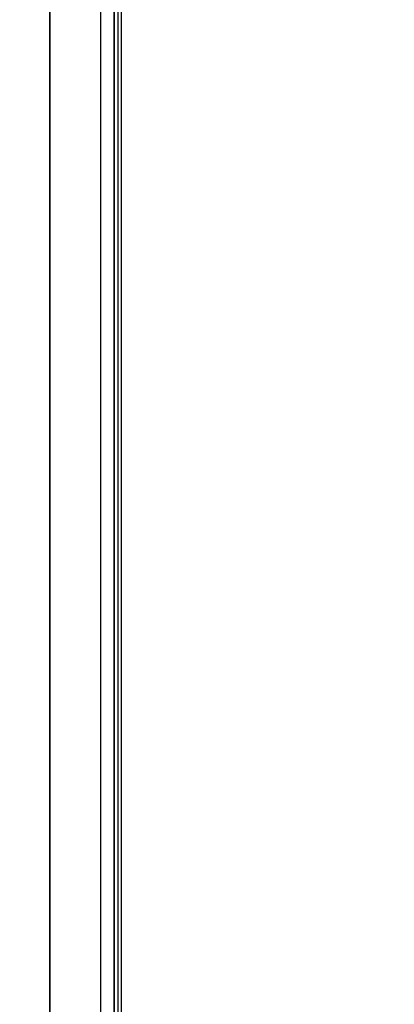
# Model space of a CAD drawing. Header units: millimetres. Extents: x -1690 to 192, y -898 to 54.
# Tile 163 of 256: x 98 to 103, y -774 to -761. Entities that reach past the tile are written whole.
import ezdxf

# ---------------------------------------------------------------- set-up
doc = ezdxf.new("R2010")
doc.units = ezdxf.units.MM
doc.header["$MEASUREMENT"] = 0
doc.layers.add('OVIDIO 186x93x72h', color=7, linetype='Continuous')

msp = doc.modelspace()

# ---------------------------------------------------------------- linework, layer by layer
at = {"layer": 'OVIDIO 186x93x72h'}
for points in [[(98.429, -733.67), (98.429, -796.919)], [(98.429, -796.919), (98.429, -733.67)], [(99.1, -796.919), (99.1, -733.67)], [(99.279, -782.419), (99.279, -747.419)], [(99.279, -747.419), (99.279, -782.419)], [(99.324, -747.419), (99.324, -782.419)], [(99.368, -747.419), (99.368, -782.419)]]:
    msp.add_lwpolyline(points, dxfattribs=at)
at = {"layer": 'OVIDIO 186x93x72h', "extrusion": (1, 0, 0)}
for points in [[(-796.919, 679.61), (-733.67, 679.61)], [(-733.67, 679.61), (-796.919, 679.61)]]:
    msp.add_lwpolyline(points, dxfattribs=at)
at = {"layer": 'OVIDIO 186x93x72h', "extrusion": (0.045678, -0.114881, 0.992329)}
for points in [[(-177.478, -631.044), (-177.478, -737.9)], [(-177.478, -737.9), (-177.478, -631.044)], [(-177.022, -737.9), (-177.022, -631.044)], [(-177.022, -631.044), (-177.022, -737.9)]]:
    msp.add_lwpolyline(points, dxfattribs=at)
at = {"layer": 'OVIDIO 186x93x72h', "extrusion": (1, -2.56846e-05, 8.30777e-08)}
for points in [[(-780.425, 676.766), (-749.425, 676.665)], [(-749.425, 676.665), (-780.425, 676.766)], [(-749.422, 677.374), (-780.422, 677.475)], [(-749.42, 678.083), (-780.42, 678.184)], [(-780.42, 678.184), (-749.42, 678.083)]]:
    msp.add_lwpolyline(points, dxfattribs=at)
at = {"layer": 'OVIDIO 186x93x72h', "extrusion": (0, 1, 0)}
for points in [[(-99.279, 676.569), (-99.192, 676.526), (-99.104, 676.486), (-99.015, 676.448), (-98.924, 676.412), (-98.832, 676.378), (-98.739, 676.346), (-98.645, 676.317), (-98.55, 676.289), (-98.455, 676.264), (-98.358, 676.242), (-98.261, 676.221), (-98.164, 676.203), (-98.065, 676.188), (-97.967, 676.175), (-97.868, 676.164), (-97.769, 676.156), (-97.669, 676.15), (-97.57, 676.147), (-97.471, 676.146), (-97.372, 676.148), (-97.273, 676.152), (-97.174, 676.159), (-97.076, 676.168), (-96.979, 676.179), (-96.882, 676.193), (-96.785, 676.209), (-96.69, 676.227), (-96.595, 676.248), (-96.501, 676.271), (-96.408, 676.296), (-96.316, 676.323), (-96.225, 676.352), (-96.135, 676.383), (-96.045, 676.416), (-95.956, 676.452), (-95.867, 676.49), (-95.779, 676.531), (-95.692, 676.573), (-95.605, 676.618), (-95.519, 676.666), (-95.434, 676.715), (-95.35, 676.767), (-95.268, 676.821), (-95.186, 676.877), (-95.106, 676.935), (-95.027, 676.995), (-94.949, 677.057), (-94.873, 677.121), (-94.799, 677.187), (-94.726, 677.255), (-94.655, 677.325), (-94.586, 677.396), (-94.518, 677.469), (-94.453, 677.543), (-94.389, 677.619), (-94.328, 677.697), (-94.268, 677.776), (-94.211, 677.856), (-94.156, 677.937), (-94.103, 678.019), (-94.052, 678.102), (-94.003, 678.187), (-93.957, 678.272), (-93.912, 678.357)], [(-99.368, 676.613), (-99.279, 676.569)], [(-98.429, 678.939), (-99.771, 679.61)]]:
    msp.add_lwpolyline(points, dxfattribs=at)
at = {"layer": 'OVIDIO 186x93x72h', "extrusion": (-0.000995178, 0.999995, -0.002882)}
msp.add_lwpolyline([(-101.088, 674.508), (-101.577, 675.926)], dxfattribs=at)

doc.saveas('drawing.dxf')
